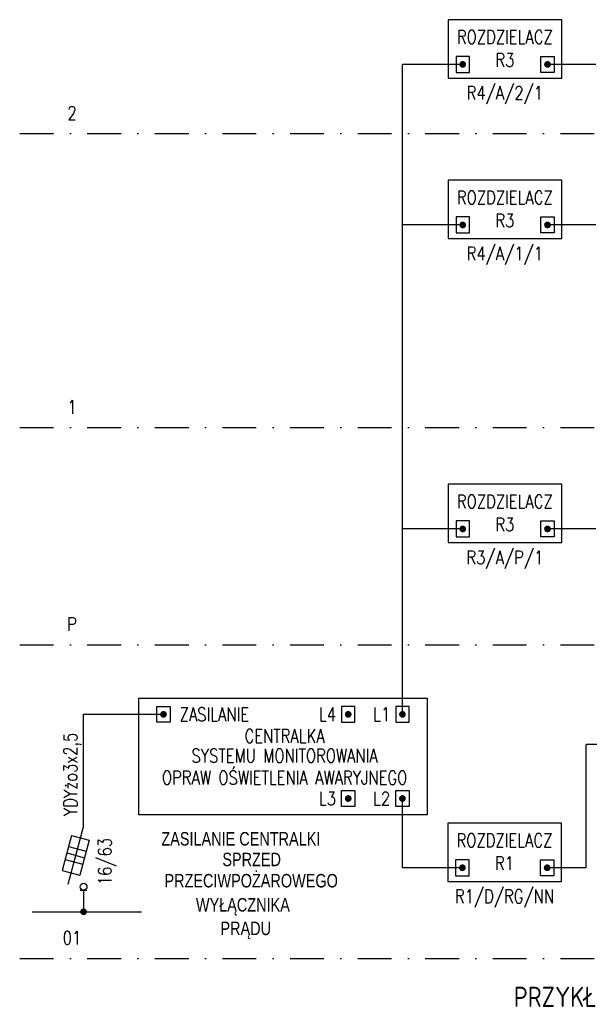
# Model space of a CAD drawing. Header units: inches. Extents: x -145354 to -97635, y 38777 to 78670.
# Tile 200 of 231: x -120619 to -119775, y 48132 to 49592. Entities that reach past the tile are written whole.
import ezdxf
from ezdxf.enums import TextEntityAlignment as Align

# ---------------------------------------------------------------- set-up
doc = ezdxf.new("R2010")
doc.units = ezdxf.units.IN
doc.header["$MEASUREMENT"] = 0
doc.linetypes.add('DASHDOT', pattern=[1, 0.5, -0.25, 0, -0.25])
doc.layers.add('E-35', color=6, linetype='Continuous', lineweight=25)
for name, color, linetype in [('E-90', 2, 'Continuous'), ('E35', 6, 'Continuous'), ('E50', 3, 'Continuous'), ('URZADZENIA', 3, 'Continuous')]:
    doc.layers.add(name, color=color, linetype=linetype)
doc.styles.add('ROMANS', font='romans', dxfattribs={"width": 0.85})

msp = doc.modelspace()

# ---------------------------------------------------------------- linework, layer by layer
at = {"layer": 'E-35', "linetype": 'Continuous'}
for p, q in [((-119962.66, 49525.62), (-120052, 49525.62)), ((-119765.59, 49525.62), (-119837.15, 49525.62)), ((-119962.66, 49287.66), (-120052, 49287.66)), ((-119765.59, 49287.66), (-119837.15, 49287.66)), ((-119962.66, 48837.02), (-120052, 48837.02)), ((-119765.59, 48837.02), (-119837.15, 48837.02)), ((-119737.54, 48517.48), (-119780.03, 48517.48)), ((-119963.19, 48334.74), (-120052, 48334.74)), ((-119780.03, 48334.74), (-119837.69, 48334.74))]:
    msp.add_line(p, q, dxfattribs=at)
for points in [[(-119984.07, 49505.42), (-119815.75, 49505.42), (-119815.75, 49591.89), (-119984.07, 49591.89)], [(-119972.66, 49513.78), (-119952.66, 49513.78), (-119952.66, 49537.45), (-119972.66, 49537.45)], [(-119827.15, 49513.78), (-119847.15, 49513.78), (-119847.15, 49537.45), (-119827.15, 49537.45)], [(-119984.07, 49267.46), (-119815.75, 49267.46), (-119815.75, 49353.93), (-119984.07, 49353.93)], [(-119972.66, 49275.82), (-119952.66, 49275.82), (-119952.66, 49299.49), (-119972.66, 49299.49)], [(-119827.15, 49275.82), (-119847.15, 49275.82), (-119847.15, 49299.49), (-119827.15, 49299.49)], [(-119984.07, 48816.83), (-119815.75, 48816.83), (-119815.75, 48903.3), (-119984.07, 48903.3)], [(-119972.66, 48825.19), (-119952.66, 48825.19), (-119952.66, 48848.86), (-119972.66, 48848.86)], [(-119827.15, 48825.19), (-119847.15, 48825.19), (-119847.15, 48848.86), (-119827.15, 48848.86)], [(-120442.6, 48586.22), (-120015.26, 48586.22), (-120015.26, 48413.39), (-120442.6, 48413.39)], [(-120395.87, 48550.37), (-120415.87, 48550.37), (-120415.87, 48574.04), (-120395.87, 48574.04)], [(-120142.29, 48550.37), (-120122.29, 48550.37), (-120122.29, 48574.04), (-120142.29, 48574.04)], [(-120062, 48550.37), (-120042, 48550.37), (-120042, 48574.04), (-120062, 48574.04)], [(-120142.29, 48449.24), (-120122.29, 48449.24), (-120122.29, 48425.57), (-120142.29, 48425.57)], [(-120062, 48449.24), (-120042, 48449.24), (-120042, 48425.57), (-120062, 48425.57)], [(-119984.6, 48314.55), (-119816.28, 48314.55), (-119816.28, 48401.02), (-119984.6, 48401.02)], [(-119973.19, 48322.91), (-119953.19, 48322.91), (-119953.19, 48346.58), (-119973.19, 48346.58)], [(-119827.69, 48322.91), (-119847.69, 48322.91), (-119847.69, 48346.58), (-119827.69, 48346.58)]]:
    msp.add_lwpolyline(points, close=True, dxfattribs=at)
at = {"layer": 'E35'}
for p, q in [((-120052, 48562.2), (-120052, 49525.62)), ((-120524.2, 48562.2), (-120405.87, 48562.2)), ((-120524.2, 48396.67), (-120524.2, 48562.2)), ((-119780.03, 48334.74), (-119780.03, 48517.48)), ((-120052, 48334.74), (-120052, 48437.41))]:
    msp.add_line(p, q, dxfattribs=at)
at = {"layer": 'E35', "linetype": 'DASHDOT', "ltscale": 100}
for p, q in [((-120618.77, 49422.99), (-118171.18, 49422.99)), ((-120618.77, 48987.43), (-118171.18, 48987.43)), ((-120618.77, 48665.35), (-118171.18, 48665.35)), ((-120618.77, 48200.49), (-118171.18, 48200.49))]:
    msp.add_line(p, q, dxfattribs=at)
at = {"layer": 'E35', "linetype": 'Continuous'}
for p, q in [((-120524.2, 48396.67), (-120547.5, 48309.74)), ((-120541.9, 48382.78), (-120555.88, 48330.62)), ((-120541.9, 48382.78), (-120515.82, 48375.79)), ((-120515.82, 48375.79), (-120529.8, 48323.63)), ((-120548.89, 48356.7), (-120522.81, 48349.71)), ((-120546.3, 48366.36), (-120520.22, 48359.37)), ((-120551.48, 48347.04), (-120525.4, 48340.05)), ((-120555.88, 48330.62), (-120529.8, 48323.63)), ((-120529.27, 48301.61), (-120519.14, 48301.61))]:
    msp.add_line(p, q, dxfattribs=at)
msp.add_circle((-120524.2, 48306.67), 5.06, dxfattribs=at)
at = {"layer": 'E50', "color": 7}
msp.add_line((-120524.2, 48301.61), (-120524.2, 48269.48), dxfattribs=at)
at = {"layer": 'E50'}
msp.add_line((-120524.2, 48301.61), (-120524.2, 48269.48), dxfattribs=at)
at = {"layer": 'URZADZENIA'}
msp.add_line((-120600.37, 48269.48), (-120438.56, 48269.48), dxfattribs=at)
at = {"layer": 'URZADZENIA', "const_width": 5}
for points in [[(-119962.66, 49523.12, -1), (-119962.66, 49528.12, -1)], [(-119837.15, 49523.12, 1), (-119837.15, 49528.12, 1)], [(-119962.66, 49285.16, -1), (-119962.66, 49290.16, -1)], [(-119837.15, 49285.16, 1), (-119837.15, 49290.16, 1)], [(-119962.66, 48834.52, -1), (-119962.66, 48839.52, -1)], [(-119837.15, 48834.52, 1), (-119837.15, 48839.52, 1)], [(-120403.37, 48562.2, -1), (-120408.37, 48562.2, -1)], [(-120132.29, 48559.7, -1), (-120132.29, 48564.7, -1)], [(-120052, 48559.7, -1), (-120052, 48564.7, -1)], [(-120132.29, 48439.91, 1), (-120132.29, 48434.91, 1)], [(-120052, 48439.91, 1), (-120052, 48434.91, 1)], [(-119963.19, 48332.24, -1), (-119963.19, 48337.24, -1)], [(-119837.69, 48332.24, 1), (-119837.69, 48337.24, 1)], [(-120526.7, 48269.48, 1), (-120521.7, 48269.48, 1)]]:
    msp.add_lwpolyline(points, format="xyb", close=True, dxfattribs=at)

# ---------------------------------------------------------------- texts
at = {"layer": 'E-90', "style": 'ROMANS', "width": 0.8}
for s, rotation, p in [('ROZDZIELACZ', 0, (-119900.36, 49566.27)), ('R3', 0, (-119900.36, 49532.23)), ('R4/A/2/1', 0, (-119900.36, 49481.95)), ('2', 0, (-120541.34, 49453.43)), ('ROZDZIELACZ', 0, (-119900.36, 49328.31)), ('R3', 0, (-119900.36, 49294.27)), ('R4/A/1/1', 0, (-119900.36, 49243.99)), ('1', 0, (-120541.34, 49017.87)), ('ROZDZIELACZ', 0, (-119900.36, 48877.68)), ('R3', 0, (-119900.36, 48843.64)), ('R3/A/P/1', 0, (-119900.36, 48793.36)), ('P', 0, (-120541.34, 48695.79)), ('ZASILANIE', 360, (-120330.48, 48562.2)), ('L4', 0, (-120163.11, 48562.2)), ('L1', 0, (-120082.82, 48562.2)), ('CENTRALKA', 0, (-120226.51, 48530.11)), ('SYSTEMU MONITOROWANIA', 0, (-120226.51, 48500.93)), ('OPRAW OŚWIETLENIA AWARYJNEGO', 0, (-120226.51, 48471.76)), ('L3', 360, (-120163.11, 48437.41)), ('L2', 360, (-120082.82, 48437.41)), ('ROZDZIELACZ', 0, (-119900.9, 48375.4)), ('R1', 0, (-119900.9, 48341.56)), ('R1/D/RG/NN', 0, (-119900.9, 48291.07)), ('01', 0, (-120541.34, 48230.92))]:
    msp.add_text(s, height=20, rotation=rotation, dxfattribs=at).set_placement(p, align=Align.MIDDLE)
at = {"layer": 'E35', "linetype": 'Continuous', "style": 'ROMANS', "width": 0.8}
for s, p in [('YDYżo3x2,5', (-120533.67, 48411.65)), ('16/63', (-120482.7, 48308.99))]:
    msp.add_text(s, height=20, rotation=90, dxfattribs=at).set_placement(p)
at = {"layer": 'E35', "width": 0.8}
for s, p in [('ZASILANIE CENTRALKI', (-120408.97, 48367.72)), ('SPRZED', (-120318.67, 48337.1)), ('PRZECIWPOŻAROWEGO', (-120404.39, 48305.57)), ('WYŁĄCZNIKA', (-120357.83, 48269.83)), ('PRĄDU', (-120321.5, 48234.93))]:
    msp.add_text(s, height=20, dxfattribs=at).set_placement(p)
at = {"layer": 'URZADZENIA', "style": 'ROMANS', "width": 0.8}
msp.add_text('PRZYKŁADOWY SCHEMAT MONITOROWANIA OPRAW OŚWIETLENIA AWARYJNEGO', height=30, rotation=0, dxfattribs=at).set_placement((-119271.46, 48148.37), align=Align.MIDDLE)

doc.saveas('drawing.dxf')
